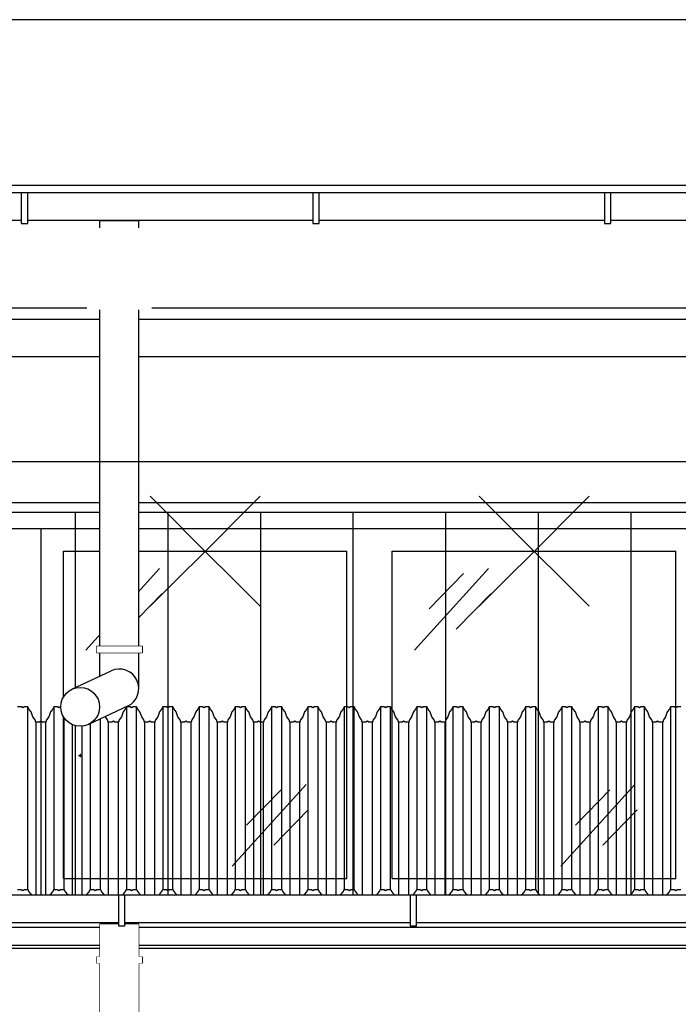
# Model space of a CAD drawing. Header units: millimetres. Extents: x 59331 to 112314, y -16110 to 34390.
# Tile 7 of 198: x 61114 to 61318, y -2186 to -1883. Entities that reach past the tile are written whole.
import ezdxf

# ---------------------------------------------------------------- set-up
doc = ezdxf.new("R2010")
doc.units = ezdxf.units.MM
doc.set_wipeout_variables(frame=1)
doc.layers.get('DEFPOINTS').update_dxf_attribs({"lineweight": 9})
doc.layers.add('_HSA_POMOC', color=120, linetype='Continuous', plot=False)
for name, color, linetype in [('_HSA_STOLARKA_ZEWNĘTRZNA', 132, 'Continuous'), ('_HSA_WIDOKOWE', 1, 'Continuous'), ('_HSA_WIDOKOWE_CIENKIE', 8, 'Continuous'), ('_HSA_ŚCIANY_CIENKIE', 2, 'Continuous'), ('_HSA_ŚCIANY_DZIAŁOWE', 6, 'Continuous')]:
    doc.layers.add(name, color=color, linetype=linetype)
doc.layers.add('_HSA_WYBURZENIA', color=7, linetype='Continuous', true_color=0xdd0303)
doc.layers.add('_HSA_WYBURZENIA_01', color=7, linetype='Continuous', true_color=0xdd0303)
doc.styles.add('ARIAL_100', font='Arial.ttf', dxfattribs={"width": 0.8, "height": 20})
doc.dimstyles.new('WYM_WEWN_100', dxfattribs={"dimtxt": 20, "dimasz": 2, "dimexe": 10, "dimexo": 0, "dimgap": 4, "dimtad": 1, "dimdec": 1, "dimrnd": 0.1, "dimtxsty": 'ARIAL_100', "dimblk": 'Wym-03', "dimcen": 0, "dimdle": 10, "dimse1": 1, "dimse2": 1, "dimclrt": 256, "dimazin": 2, "dimtfac": 1, "dimtdec": 1, "dimtix": 1, "dimtmove": 2, "dimatfit": 0, "dimfxl": 1, "dimtolj": 1, "dimtzin": 0, "dimarcsym": 0})

# ---------------------------------------------------------------- blocks, each defined once
blk = doc.blocks.new('A$C40757a77')
blk.add_wipeout([(-4755.5, 115), (-4755.5, 0), (-4146.5, 0), (-4146.5, 115)])
for p, q in [((-4748.5, 7), (-4748.5, 108)), ((-4748.5, 108), (-4661, 108)), ((-4661, 7), (-4661, 108)), ((-4647, 7), (-4647, 108)), ((-4647, 108), (-4559.5, 108)), ((-4559.5, 7), (-4559.5, 108)), ((-4748.5, 7), (-4661, 7)), ((-4647, 7), (-4559.5, 7))]:
    blk.add_line(p, q)
at = {"ltscale": 10}
blk.add_lwpolyline([(-4755.5, 115), (-4146.5, 115), (-4146.5, 0), (-4755.5, 0)], close=True, dxfattribs=at)
at = {"layer": '_HSA_WIDOKOWE_CIENKIE', "color": 9}
for points in [[(-4741.63, 77.51), (-4718.83, 102.73)], [(-4737.15, 90.23), (-4726.52, 101.14)], [(-4640.13, 77.51), (-4617.33, 102.73)], [(-4635.65, 90.23), (-4625.02, 101.14)], [(-4728.76, 83.99), (-4718.13, 94.9)], [(-4627.26, 83.99), (-4616.63, 94.9)], [(-4696.45, 10.79), (-4673.64, 36.01)], [(-4691.97, 23.51), (-4681.34, 34.42)], [(-4594.95, 10.79), (-4572.14, 36.01)], [(-4590.47, 23.51), (-4579.84, 34.42)], [(-4683.57, 17.27), (-4672.94, 28.18)], [(-4582.07, 17.27), (-4571.44, 28.18)]]:
    blk.add_lwpolyline(points, dxfattribs=at)
blk.add_wipeout([(-5371, 115), (-5371, 0), (-4755.5, 0), (-4755.5, 115)])
at = {"ltscale": 10}
blk.add_lwpolyline([(-5371, 115), (-4755.5, 115), (-4755.5, 0), (-5371, 0)], close=True, dxfattribs=at)
blk = doc.blocks.new('A$Cd050fd5c')
at = {"transparency": 33554687}
h = blk.add_hatch(dxfattribs=at)
h.set_pattern_fill('ANSI31', color=256, scale=9, angle=45)
h.set_pattern_definition([(90, (-65884.325, 19154.596), (-28.575, 0), [])])
h.paths.add_polyline_path([(-3, -3), (-5398, -3), (-5398, -128), (-3, -128)])
for points in [[(0, 0), (-5401, 0), (-5401, -131), (0, -131)], [(-3, -3), (-5398, -3), (-5398, -128), (-3, -128)]]:
    blk.add_lwpolyline(points, close=True)
blk = doc.blocks.new('*U119')
blk.add_wipeout([(0, 8.5), (0, 0), (10264, 0), (10264, 8.5)])
for p, q in [((10264, 8.5), (0, 8.5)), ((10264, 0), (0, 0))]:
    blk.add_line(p, q)
for points in [[(639.47, -1), (641.47, -1), (641.47, 8.5), (639.47, 8.5)], [(729.47, -1), (731.47, -1), (731.47, 8.5), (729.47, 8.5)], [(819.47, -1), (821.47, -1), (821.47, 8.5), (819.47, 8.5)]]:
    blk.add_wipeout(points)
for points in [[(639.47, -1), (641.47, -1), (641.47, 8.5), (639.47, 8.5)], [(729.47, -1), (731.47, -1), (731.47, 8.5), (729.47, 8.5)], [(819.47, -1), (821.47, -1), (821.47, 8.5), (819.47, 8.5)]]:
    blk.add_lwpolyline(points, close=True)
blk = doc.blocks.new('DASZEK')
for points in [[(884.44, 68.18), (883.32, 68.18), (882.87, 67.88), (882.41, 68.18), (881.29, 68.18), (880.94, 67.44), (880.26, 66.6), (879.74, 65.07), (879.04, 64.11), (878.84, 63.41), (877.72, 63.41), (877.27, 63.7), (876.81, 63.41), (875.69, 63.41), (875.49, 64.11), (874.8, 65.07), (874.27, 66.6), (873.59, 67.44), (873.24, 68.18), (872.13, 68.18), (871.67, 67.88), (871.21, 68.18), (870.1, 68.18), (869.75, 67.44), (869.07, 66.6), (868.54, 65.07), (867.85, 64.11), (867.64, 63.41), (866.53, 63.41), (866.07, 63.7), (865.61, 63.41), (864.5, 63.41), (864.29, 64.11), (863.6, 65.07), (863.07, 66.6), (862.39, 67.44), (862.04, 68.18), (860.93, 68.18), (860.47, 67.88), (860.01, 68.18), (858.9, 68.18), (858.55, 67.44), (857.87, 66.6), (857.34, 65.07), (856.65, 64.11), (856.44, 63.41), (855.33, 63.41), (854.87, 63.7), (854.41, 63.41), (853.3, 63.41), (853.09, 64.11), (852.4, 65.07), (851.87, 66.6), (851.19, 67.44), (850.84, 68.18), (849.73, 68.18), (849.27, 67.88), (848.81, 68.18), (847.7, 68.18), (847.35, 67.44), (846.67, 66.6), (846.14, 65.07), (845.45, 64.11), (845.24, 63.41), (844.13, 63.41), (843.67, 63.7), (843.21, 63.41), (842.1, 63.41), (841.89, 64.11), (841.2, 65.07), (840.67, 66.6), (839.99, 67.44), (839.64, 68.18), (838.53, 68.18), (838.07, 67.88), (837.61, 68.18), (836.5, 68.18), (836.15, 67.44), (835.47, 66.6), (834.94, 65.07), (834.25, 64.11), (834.05, 63.41), (832.93, 63.41), (832.47, 63.7), (832.01, 63.41), (830.9, 63.41), (830.69, 64.11), (830, 65.07), (829.48, 66.6), (828.79, 67.44), (828.45, 68.18), (827.33, 68.18), (826.87, 67.88), (826.42, 68.18), (825.3, 68.18), (824.95, 67.44), (824.27, 66.6), (823.74, 65.07), (823.05, 64.11), (822.85, 63.41), (821.73, 63.41), (821.27, 63.7), (820.82, 63.41), (819.7, 63.41), (819.5, 64.11), (818.81, 65.07), (818.28, 66.6), (817.6, 67.44), (817.25, 68.18), (816.13, 68.18), (815.68, 67.88), (815.22, 68.18), (814.1, 68.18), (813.75, 67.44), (813.07, 66.6), (812.55, 65.07), (811.85, 64.11), (811.65, 63.41), (810.53, 63.41), (810.08, 63.7), (809.62, 63.41), (808.5, 63.41), (808.3, 64.11), (807.61, 65.07), (807.08, 66.6), (806.4, 67.44), (806.05, 68.18), (804.94, 68.18), (804.48, 67.88), (804.02, 68.18), (802.91, 68.18), (802.56, 67.44), (801.88, 66.6), (801.35, 65.07), (800.66, 64.11), (800.45, 63.41), (799.34, 63.41), (798.88, 63.7), (798.42, 63.41), (797.31, 63.41), (797.1, 64.11), (796.41, 65.07), (795.88, 66.6), (795.2, 67.44), (794.85, 68.18), (793.74, 68.18), (793.28, 67.88), (792.82, 68.18), (791.71, 68.18), (791.36, 67.44), (790.68, 66.6), (790.15, 65.07), (789.46, 64.11), (789.25, 63.41), (788.14, 63.41), (787.68, 63.7), (787.22, 63.41), (786.11, 63.41), (785.9, 64.11), (785.21, 65.07), (784.68, 66.6), (784, 67.44), (783.65, 68.18), (782.54, 68.18), (782.08, 67.88), (781.62, 68.18), (780.51, 68.18), (780.16, 67.44), (779.48, 66.6), (778.95, 65.07), (778.26, 64.11), (778.05, 63.41), (776.94, 63.41), (776.48, 63.7), (776.02, 63.41), (774.91, 63.41), (774.7, 64.11), (774.01, 65.07), (773.48, 66.6), (772.8, 67.44), (772.45, 68.18), (771.34, 68.18), (770.88, 67.88), (770.42, 68.18), (769.31, 68.18), (768.96, 67.44), (768.28, 66.6), (767.75, 65.07), (767.06, 64.11), (766.86, 63.41), (765.74, 63.41), (765.28, 63.7), (764.82, 63.41), (763.71, 63.41), (763.5, 64.11), (762.81, 65.07), (762.29, 66.6), (761.6, 67.44), (761.26, 68.18), (760.14, 68.18), (759.68, 67.88), (759.23, 68.18), (758.11, 68.18), (757.76, 67.44), (757.08, 66.6), (756.55, 65.07), (755.86, 64.11), (755.66, 63.41), (754.54, 63.41), (754.08, 63.7), (753.63, 63.41), (752.51, 63.41), (752.31, 64.11), (751.62, 65.07), (751.09, 66.6), (750.41, 67.44), (750.06, 68.18), (748.94, 68.18), (748.49, 67.88), (748.03, 68.18), (746.91, 68.18), (746.56, 67.44), (745.88, 66.6), (745.36, 65.07), (744.66, 64.11), (744.46, 63.41), (743.34, 63.41), (742.89, 63.7), (742.43, 63.41), (741.31, 63.41), (741.11, 64.11), (740.42, 65.07), (739.89, 66.6), (739.21, 67.44), (738.86, 68.18), (737.75, 68.18), (737.29, 67.88), (736.83, 68.18), (735.72, 68.18), (735.37, 67.44), (734.69, 66.6), (734.16, 65.07), (733.47, 64.11), (733.26, 63.41), (732.15, 63.41), (731.69, 63.7), (731.23, 63.41), (730.12, 63.41), (729.91, 64.11), (729.22, 65.07), (728.69, 66.6), (728.01, 67.44), (727.66, 68.18), (726.55, 68.18), (726.09, 67.88), (725.63, 68.18), (724.52, 68.18), (724.17, 67.44), (723.49, 66.6), (722.96, 65.07), (722.27, 64.11), (722.06, 63.41), (720.95, 63.41), (720.49, 63.7), (720.03, 63.41), (718.92, 63.41), (718.71, 64.11), (718.02, 65.07), (717.49, 66.6), (716.81, 67.44), (716.46, 68.18), (715.35, 68.18), (714.89, 67.88), (714.43, 68.18), (713.32, 68.18), (712.97, 67.44), (712.29, 66.6), (711.76, 65.07), (711.07, 64.11), (710.86, 63.41), (709.75, 63.41), (709.29, 63.7), (708.83, 63.41), (707.72, 63.41), (707.51, 64.11), (706.82, 65.07), (706.29, 66.6), (705.61, 67.44), (705.26, 68.18), (704.15, 68.18), (703.69, 67.88), (703.23, 68.18), (702.12, 68.18), (701.77, 67.44), (701.09, 66.6), (700.56, 65.07), (699.87, 64.11), (699.67, 63.41), (698.55, 63.41), (698.09, 63.7), (697.63, 63.41), (696.52, 63.41), (696.31, 64.11), (695.62, 65.07), (695.1, 66.6), (694.41, 67.44), (694.07, 68.18), (692.95, 68.18), (692.49, 67.88), (692.04, 68.18), (690.92, 68.18), (690.57, 67.44), (689.89, 66.6), (689.36, 65.07), (688.67, 64.11), (688.47, 63.41), (687.35, 63.41), (686.89, 63.7), (686.44, 63.41), (685.32, 63.41), (685.12, 64.11), (684.43, 65.07), (683.9, 66.6), (683.22, 67.44), (682.87, 68.18), (681.75, 68.18), (681.3, 67.88), (680.84, 68.18), (679.72, 68.18)], [(679.72, 11.8), (680.84, 11.8), (681.3, 11.5), (681.75, 11.8), (682.87, 11.8), (683.22, 11.06), (683.9, 10.22), (684.43, 8.69), (685.12, 7.73), (685.32, 7.03), (686.44, 7.03), (686.89, 7.32), (687.35, 7.03), (688.47, 7.03), (688.67, 7.73), (689.36, 8.69), (689.89, 10.22), (690.57, 11.06), (690.92, 11.8), (692.04, 11.8), (692.49, 11.5), (692.95, 11.8), (694.07, 11.8), (694.41, 11.06), (695.1, 10.22), (695.62, 8.69), (696.31, 7.73), (696.52, 7.03), (697.63, 7.03), (698.09, 7.32), (698.55, 7.03), (699.67, 7.03), (699.87, 7.73), (700.56, 8.69), (701.09, 10.22), (701.77, 11.06), (702.12, 11.8), (703.23, 11.8), (703.69, 11.5), (704.15, 11.8), (705.26, 11.8), (705.61, 11.06), (706.29, 10.22), (706.82, 8.69), (707.51, 7.73), (707.72, 7.03), (708.83, 7.03), (709.29, 7.32), (709.75, 7.03), (710.86, 7.03), (711.07, 7.73), (711.76, 8.69), (712.29, 10.22), (712.97, 11.06), (713.32, 11.8), (714.43, 11.8), (714.89, 11.5), (715.35, 11.8), (716.46, 11.8), (716.81, 11.06), (717.49, 10.22), (718.02, 8.69), (718.71, 7.73), (718.92, 7.03), (720.03, 7.03), (720.49, 7.32), (720.95, 7.03), (722.06, 7.03), (722.27, 7.73), (722.96, 8.69), (723.49, 10.22), (724.17, 11.06), (724.52, 11.8), (725.63, 11.8), (726.09, 11.5), (726.55, 11.8), (727.66, 11.8), (728.01, 11.06), (728.69, 10.22), (729.22, 8.69), (729.91, 7.73), (730.12, 7.03), (731.23, 7.03), (731.69, 7.32), (732.15, 7.03), (733.26, 7.03), (733.47, 7.73), (734.16, 8.69), (734.69, 10.22), (735.37, 11.06), (735.72, 11.8), (736.83, 11.8), (737.29, 11.5), (737.75, 11.8), (738.86, 11.8), (739.21, 11.06), (739.89, 10.22), (740.42, 8.69), (741.11, 7.73), (741.31, 7.03), (742.43, 7.03), (742.89, 7.32), (743.34, 7.03), (744.46, 7.03), (744.66, 7.73), (745.36, 8.69), (745.88, 10.22), (746.56, 11.06), (746.91, 11.8), (748.03, 11.8), (748.49, 11.5), (748.94, 11.8), (750.06, 11.8), (750.41, 11.06), (751.09, 10.22), (751.62, 8.69), (752.31, 7.73), (752.51, 7.03), (753.63, 7.03), (754.08, 7.32), (754.54, 7.03), (755.66, 7.03), (755.86, 7.73), (756.55, 8.69), (757.08, 10.22), (757.76, 11.06), (758.11, 11.8), (759.23, 11.8), (759.68, 11.5), (760.14, 11.8), (761.26, 11.8), (761.6, 11.06), (762.29, 10.22), (762.81, 8.69), (763.5, 7.73), (763.71, 7.03), (764.82, 7.03), (765.28, 7.32), (765.74, 7.03), (766.86, 7.03), (767.06, 7.73), (767.75, 8.69), (768.28, 10.22), (768.96, 11.06), (769.31, 11.8), (770.42, 11.8), (770.88, 11.5), (771.34, 11.8), (772.45, 11.8), (772.8, 11.06), (773.48, 10.22), (774.01, 8.69), (774.7, 7.73), (774.91, 7.03), (776.02, 7.03), (776.48, 7.32), (776.94, 7.03), (778.05, 7.03), (778.26, 7.73), (778.95, 8.69), (779.48, 10.22), (780.16, 11.06), (780.51, 11.8), (781.62, 11.8), (782.08, 11.5), (782.54, 11.8), (783.65, 11.8), (784, 11.06), (784.68, 10.22), (785.21, 8.69), (785.9, 7.73), (786.11, 7.03), (787.22, 7.03), (787.68, 7.32), (788.14, 7.03), (789.25, 7.03), (789.46, 7.73), (790.15, 8.69), (790.68, 10.22), (791.36, 11.06), (791.71, 11.8), (792.82, 11.8), (793.28, 11.5), (793.74, 11.8), (794.85, 11.8), (795.2, 11.06), (795.88, 10.22), (796.41, 8.69), (797.1, 7.73), (797.31, 7.03), (798.42, 7.03), (798.88, 7.32), (799.34, 7.03), (800.45, 7.03), (800.66, 7.73), (801.35, 8.69), (801.88, 10.22), (802.56, 11.06), (802.91, 11.8), (804.02, 11.8), (804.48, 11.5), (804.94, 11.8), (806.05, 11.8), (806.4, 11.06), (807.08, 10.22), (807.61, 8.69), (808.3, 7.73), (808.5, 7.03), (809.62, 7.03), (810.08, 7.32), (810.53, 7.03), (811.65, 7.03), (811.85, 7.73), (812.55, 8.69), (813.07, 10.22), (813.75, 11.06), (814.1, 11.8), (815.22, 11.8), (815.68, 11.5), (816.13, 11.8), (817.25, 11.8), (817.6, 11.06), (818.28, 10.22), (818.81, 8.69), (819.5, 7.73), (819.7, 7.03), (820.82, 7.03), (821.27, 7.32), (821.73, 7.03), (822.85, 7.03), (823.05, 7.73), (823.74, 8.69), (824.27, 10.22), (824.95, 11.06), (825.3, 11.8), (826.42, 11.8), (826.87, 11.5), (827.33, 11.8), (828.45, 11.8), (828.79, 11.06), (829.48, 10.22), (830, 8.69), (830.69, 7.73), (830.9, 7.03), (832.01, 7.03), (832.47, 7.32), (832.93, 7.03), (834.05, 7.03), (834.25, 7.73), (834.94, 8.69), (835.47, 10.22), (836.15, 11.06), (836.5, 11.8), (837.61, 11.8), (838.07, 11.5), (838.53, 11.8), (839.64, 11.8), (839.99, 11.06), (840.67, 10.22), (841.2, 8.69), (841.89, 7.73), (842.1, 7.03), (843.21, 7.03), (843.67, 7.32), (844.13, 7.03), (845.24, 7.03), (845.45, 7.73), (846.14, 8.69), (846.67, 10.22), (847.35, 11.06), (847.7, 11.8), (848.81, 11.8), (849.27, 11.5), (849.73, 11.8), (850.84, 11.8), (851.19, 11.06), (851.87, 10.22), (852.4, 8.69), (853.09, 7.73), (853.3, 7.03), (854.41, 7.03), (854.87, 7.32), (855.33, 7.03), (856.44, 7.03), (856.65, 7.73), (857.34, 8.69), (857.87, 10.22), (858.55, 11.06), (858.9, 11.8), (860.01, 11.8), (860.47, 11.5), (860.93, 11.8), (862.04, 11.8), (862.39, 11.06), (863.07, 10.22), (863.6, 8.69), (864.29, 7.73), (864.5, 7.03), (865.61, 7.03), (866.07, 7.32), (866.53, 7.03), (867.64, 7.03), (867.85, 7.73), (868.54, 8.69), (869.07, 10.22), (869.75, 11.06), (870.1, 11.8), (871.21, 11.8), (871.67, 11.5), (872.13, 11.8), (873.24, 11.8), (873.59, 11.06), (874.27, 10.22), (874.8, 8.69), (875.49, 7.73), (875.69, 7.03), (876.81, 7.03), (877.27, 7.32), (877.72, 7.03), (878.84, 7.03), (879.04, 7.73), (879.74, 8.69), (880.26, 10.22), (880.94, 11.06), (881.29, 11.8), (882.41, 11.8), (882.87, 11.5), (883.32, 11.8), (884.44, 11.8)]]:
    blk.add_lwpolyline(points)
at = {"layer": '_HSA_WIDOKOWE_CIENKIE'}
for p, q in [((682.87, 11.8), (682.87, 68.18)), ((690.92, 68.18), (690.92, 11.8)), ((694.07, 11.8), (694.07, 68.18)), ((702.12, 68.18), (702.12, 11.8)), ((705.26, 11.8), (705.26, 68.18)), ((713.32, 68.18), (713.32, 11.8)), ((716.46, 11.8), (716.46, 68.18)), ((724.52, 68.18), (724.52, 11.8)), ((727.66, 11.8), (727.66, 68.18)), ((735.72, 68.18), (735.72, 11.8)), ((738.86, 11.8), (738.86, 68.18)), ((746.91, 68.18), (746.91, 11.8)), ((750.06, 11.8), (750.06, 68.18)), ((758.11, 68.18), (758.11, 11.8)), ((761.26, 11.8), (761.26, 68.18)), ((769.31, 68.18), (769.31, 11.8)), ((772.45, 11.8), (772.45, 68.18)), ((780.51, 68.18), (780.51, 11.8)), ((783.65, 11.8), (783.65, 68.18)), ((791.71, 68.18), (791.71, 11.8)), ((794.85, 11.8), (794.85, 68.18)), ((802.91, 68.18), (802.91, 11.8)), ((806.05, 11.8), (806.05, 68.18)), ((814.1, 68.18), (814.1, 11.8)), ((817.25, 11.8), (817.25, 68.18)), ((825.3, 68.18), (825.3, 11.8)), ((828.45, 11.8), (828.45, 68.18)), ((836.5, 68.18), (836.5, 11.8)), ((839.64, 11.8), (839.64, 68.18)), ((847.7, 68.18), (847.7, 11.8)), ((850.84, 11.8), (850.84, 68.18)), ((858.9, 68.18), (858.9, 11.8)), ((862.04, 11.8), (862.04, 68.18)), ((870.1, 68.18), (870.1, 11.8)), ((873.24, 11.8), (873.24, 68.18)), ((881.29, 68.18), (881.29, 11.8)), ((685.32, 63.41), (685.32, 7.03)), ((688.47, 7.03), (688.47, 63.41)), ((696.52, 63.41), (696.52, 7.03)), ((699.67, 7.03), (699.67, 63.41)), ((707.72, 63.41), (707.72, 7.03)), ((710.86, 7.03), (710.86, 63.41)), ((718.92, 63.41), (718.92, 7.03)), ((722.06, 7.03), (722.06, 63.41)), ((730.12, 63.41), (730.12, 7.03)), ((733.26, 7.03), (733.26, 63.41)), ((741.31, 63.41), (741.31, 7.03)), ((744.46, 7.03), (744.46, 63.41)), ((752.51, 63.41), (752.51, 7.03)), ((755.66, 7.03), (755.66, 63.41)), ((763.71, 63.41), (763.71, 7.03)), ((766.86, 7.03), (766.86, 63.41)), ((774.91, 63.41), (774.91, 7.03)), ((778.05, 7.03), (778.05, 63.41)), ((786.11, 63.41), (786.11, 7.03)), ((789.25, 7.03), (789.25, 63.41)), ((797.31, 63.41), (797.31, 7.03)), ((800.45, 7.03), (800.45, 63.41)), ((808.5, 63.41), (808.5, 7.03)), ((811.65, 7.03), (811.65, 63.41)), ((819.7, 63.41), (819.7, 7.03)), ((822.85, 7.03), (822.85, 63.41)), ((830.9, 63.41), (830.9, 7.03)), ((834.05, 7.03), (834.05, 63.41)), ((842.1, 63.41), (842.1, 7.03)), ((845.24, 7.03), (845.24, 63.41)), ((853.3, 63.41), (853.3, 7.03)), ((856.44, 7.03), (856.44, 63.41)), ((864.5, 63.41), (864.5, 7.03)), ((867.64, 7.03), (867.64, 63.41)), ((875.69, 63.41), (875.69, 7.03)), ((878.84, 7.03), (878.84, 63.41))]:
    blk.add_line(p, q, dxfattribs=at)
blk = doc.blocks.new('*U76')
for points in [[(-6, 0), (6, 0), (6, -297.73), (-6, -297.73)], [(-7, -12), (7, -12), (7, -10), (-7, -10)], [(-7, -287.73), (7, -287.73), (7, -285.73), (-7, -285.73)]]:
    blk.add_lwpolyline(points, close=True)
blk.add_wipeout([(-6, 0), (6, 0), (6, -297.73), (-6, -297.73)])
for points in [[(-7, -10), (7, -10), (7, -12), (-7, -12)], [(-7, -100), (7, -100), (7, -102), (-7, -102)], [(-7, -190), (7, -190), (7, -192), (-7, -192)], [(-7, -285.73), (7, -285.73), (7, -287.73), (-7, -287.73)]]:
    blk.add_wipeout(points)
for points in [[(-7, -102), (7, -102), (7, -100), (-7, -100)], [(-7, -192), (7, -192), (7, -190), (-7, -190)]]:
    blk.add_lwpolyline(points, close=True)
blk = doc.blocks.new('*U345')
blk.add_wipeout([(0, 8.5), (0, 0), (10234, 0), (10234, 8.5)])
for p, q in [((10234, 8.5), (0, 8.5)), ((10234, 0), (0, 0))]:
    blk.add_line(p, q)
for points in [[(639.47, -1), (641.47, -1), (641.47, 8.5), (639.47, 8.5)], [(729.47, -1), (731.47, -1), (731.47, 8.5), (729.47, 8.5)]]:
    blk.add_wipeout(points)
for points in [[(639.47, -1), (641.47, -1), (641.47, 8.5), (639.47, 8.5)], [(729.47, -1), (731.47, -1), (731.47, 8.5), (729.47, 8.5)]]:
    blk.add_lwpolyline(points, close=True)
blk = doc.blocks.new('*U354')
at = {"layer": '_HSA_POMOC'}
for p, q in [((-12.6, -165.14), (-11.6, -165.14)), ((-12.1, -164.64), (-12.1, -165.64))]:
    blk.add_line(p, q, dxfattribs=at)
blk.add_wipeout([(-6, 0), (6, 0), (6, -144.45), (5.99, -144.86), (5.94, -145.27), (5.88, -145.65), (5.78, -146.05), (5.67, -146.4), (5.49, -146.87), (5.29, -147.28), (5.07, -147.66), (4.88, -147.94), (4.58, -148.33), (4.37, -148.57), (3.95, -148.97), (3.75, -149.14), (3.42, -149.39), (3.06, -149.62), (2.74, -149.79), (2.55, -149.88), (-9.54, -155.57), (-9.82, -155.69), (-10.31, -155.87), (-10.72, -155.98), (-11.2, -156.08), (-11.6, -156.12), (-12.1, -156.14), (-12.6, -156.12), (-12.95, -156.08), (-13.56, -155.96), (-13.87, -155.87), (-14.21, -155.76), (-14.66, -155.57), (-14.89, -155.45), (-15.24, -155.26), (-15.56, -155.04), (-15.85, -154.83), (-16.09, -154.63), (-16.33, -154.39), (-16.56, -154.15), (-16.85, -153.81), (-17.07, -153.5), (-17.29, -153.15), (-17.45, -152.86), (-17.6, -152.52), (-17.73, -152.2), (-17.81, -151.98), (-17.92, -151.59), (-18, -151.19), (-18.05, -150.89), (-18.09, -150.51), (-18.1, -150.14), (-18.09, -149.89), (-18.06, -149.51), (-18.02, -149.18), (-17.96, -148.88), (-17.85, -148.43), (-17.74, -148.1), (-17.61, -147.77), (-17.49, -147.52), (-17.3, -147.15), (-17.03, -146.72), (-16.87, -146.51), (-16.61, -146.19), (-16.43, -146), (-16.13, -145.7), (-15.96, -145.55), (-15.79, -145.41), (-15.5, -145.2), (-15.18, -145), (-15.07, -144.93), (-14.85, -144.81), (-14.85, -144.81), (-6, -140.65)])
for p, q in [((-6, 0), (6, 0)), ((6, -144.45), (6, 0)), ((-6, -140.65), (-6, 0)), ((-14.65, -144.71), (-2.55, -139.02)), ((2.55, -149.88), (-9.54, -155.57))]:
    blk.add_line(p, q)
for points in [[(-7, -10), (7, -10), (7, -12), (-7, -12)], [(-7, -131.45), (7, -131.45), (7, -133.45), (-7, -133.45)]]:
    blk.add_lwpolyline(points, close=True)
blk.add_circle((-12.1, -150.14), 6)
blk.add_arc((0, -144.45), 6, 295.1878, 115.1878)
for points in [[(-7, -12), (-7, -10), (7, -10), (7, -12)], [(-7, -133.45), (-7, -131.45), (7, -131.45), (7, -133.45)]]:
    blk.add_wipeout(points)
blk = doc.blocks.new('Wym-03')
for p, q in [((0, 4), (0, -4)), ((-4, 0), (4, 0))]:
    blk.add_line(p, q)
blk.add_lwpolyline([(-2.83, -2.83, 0.8, 0.8, 0), (2.83, 2.83, 0.05, 0.05, 0)], format="xyseb")
blk = doc.blocks.new('*D415')
at = {"layer": '_HSA_WYBURZENIA_01', "color": 0, "lineweight": -2, "transparency": 16777216}
blk.add_line((60507.33, -2018.93), (62345.83, -2018.93), dxfattribs=at)
at = {"layer": 'DEFPOINTS', "color": 0, "transparency": 16777216}
for p in [(62347.83, -2018.93), (60505.33, -2039.69), (62347.83, -2039.69)]:
    blk.add_point(p, dxfattribs=at)
at = {"layer": '_HSA_WYBURZENIA_01', "color": 0, "lineweight": -2, "transparency": 16777216, "xscale": 2, "yscale": 2, "zscale": 2, "rotation": 180}
blk.add_blockref('Wym-03', (60505.33, -2018.93), dxfattribs=at)
at = {"layer": '_HSA_WYBURZENIA_01', "color": 0, "lineweight": -2, "transparency": 16777216, "xscale": 2, "yscale": 2, "zscale": 2}
blk.add_blockref('Wym-03', (62347.83, -2018.93), dxfattribs=at)
blk = doc.blocks.new('A$C6782ac1e')
at = {"linetype": 'Continuous', "ltscale": 400}
for p, q in [((-12.24, 20.65), (12.24, -20.65)), ((20.65, 12.24), (-20.65, -12.24))]:
    blk.add_line(p, q, dxfattribs=at)

msp = doc.modelspace()

# ---------------------------------------------------------------- linework, layer by layer
at = {"layer": '_HSA_WIDOKOWE_CIENKIE', "ltscale": 10}
msp.add_line((70765.83, -1882.61), (60475.33, -1882.61), dxfattribs=at)
at = {"layer": '_HSA_WIDOKOWE_CIENKIE'}
for p, q in [((70739.33, -2168.4), (60505.33, -2168.4)), ((70739.33, -2169.25), (60505.33, -2169.25))]:
    msp.add_line(p, q, dxfattribs=at)
at = {"layer": '_HSA_ŚCIANY_CIENKIE', "ltscale": 10}
for p, q in [((70739.33, -1933.82), (60475.33, -1933.82)), ((70739.33, -1971.69), (60475.33, -1971.69))]:
    msp.add_line(p, q, dxfattribs=at)
at = {"layer": '_HSA_ŚCIANY_DZIAŁOWE', "ltscale": 10}
for p, q in [((70739.33, -1975.14), (60475.33, -1975.14)), ((70739.33, -1986.69), (60475.33, -1986.69))]:
    msp.add_line(p, q, dxfattribs=at)

# ---------------------------------------------------------------- block references
at = {"layer": '_HSA_STOLARKA_ZEWNĘTRZNA', "ltscale": 10}
msp.add_blockref('A$C40757a77', (65876.33, -2154.69), dxfattribs=at)
at = {"layer": '_HSA_WIDOKOWE'}
msp.add_blockref('*U119', (60475.33, -1944.56), dxfattribs=at)

# ---------------------------------------------------------------- next in the draw order: block references
at = {"layer": '_HSA_WIDOKOWE', "ltscale": 10}
msp.add_blockref('DASZEK', (60433.95, -2162.86), dxfattribs=at)
at = {"layer": '_HSA_WIDOKOWE_CIENKIE'}
msp.add_blockref('A$Cd050fd5c', (65898.33, -2031.69), dxfattribs=at)
at = {"layer": '_HSA_WYBURZENIA', "rotation": 14.34042781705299}
msp.add_blockref('A$C6782ac1e', (61273.08, -2046.69), dxfattribs=at)

# ---------------------------------------------------------------- next in the draw order: block references
at = {"layer": '_HSA_WIDOKOWE'}
msp.add_blockref('*U354', (61145.08, -1944.56), dxfattribs=at)
at = {"layer": '_HSA_WIDOKOWE', "xscale": -1}
msp.add_blockref('*U76', (61145.08, -2161.81), dxfattribs=at)

# ---------------------------------------------------------------- next in the draw order: block references
at = {"layer": '_HSA_WIDOKOWE'}
msp.add_blockref('*U345', (60505.33, -2161.31), dxfattribs=at)
at = {"layer": '_HSA_WYBURZENIA', "rotation": 14.34042781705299}
msp.add_blockref('A$C6782ac1e', (61171.58, -2046.69), dxfattribs=at)

# ---------------------------------------------------------------- next in the draw order: dimensions: what is measured, and where the dimension line sits
at = {"layer": '_HSA_WYBURZENIA_01'}
dim = msp.add_aligned_dim(p1=(60505.33, -2039.69), p2=(62347.83, -2039.69), distance=20.75, text=' ', dimstyle='WYM_WEWN_100', dxfattribs=at)
dim.commit()
dim.dimension.update_dxf_attribs({"geometry": '*D415', "text_midpoint": (61426.58, -2018.93)})

# ---------------------------------------------------------------- next in the draw order: wipeouts: each hides what was drawn before it
msp.add_wipeout([(61135.08, -1946.86), (61155.08, -1946.86), (61155.08, -1972.08), (61135.08, -1972.08)]).dxf.layer = '_HSA_WIDOKOWE'

doc.saveas('drawing.dxf')
